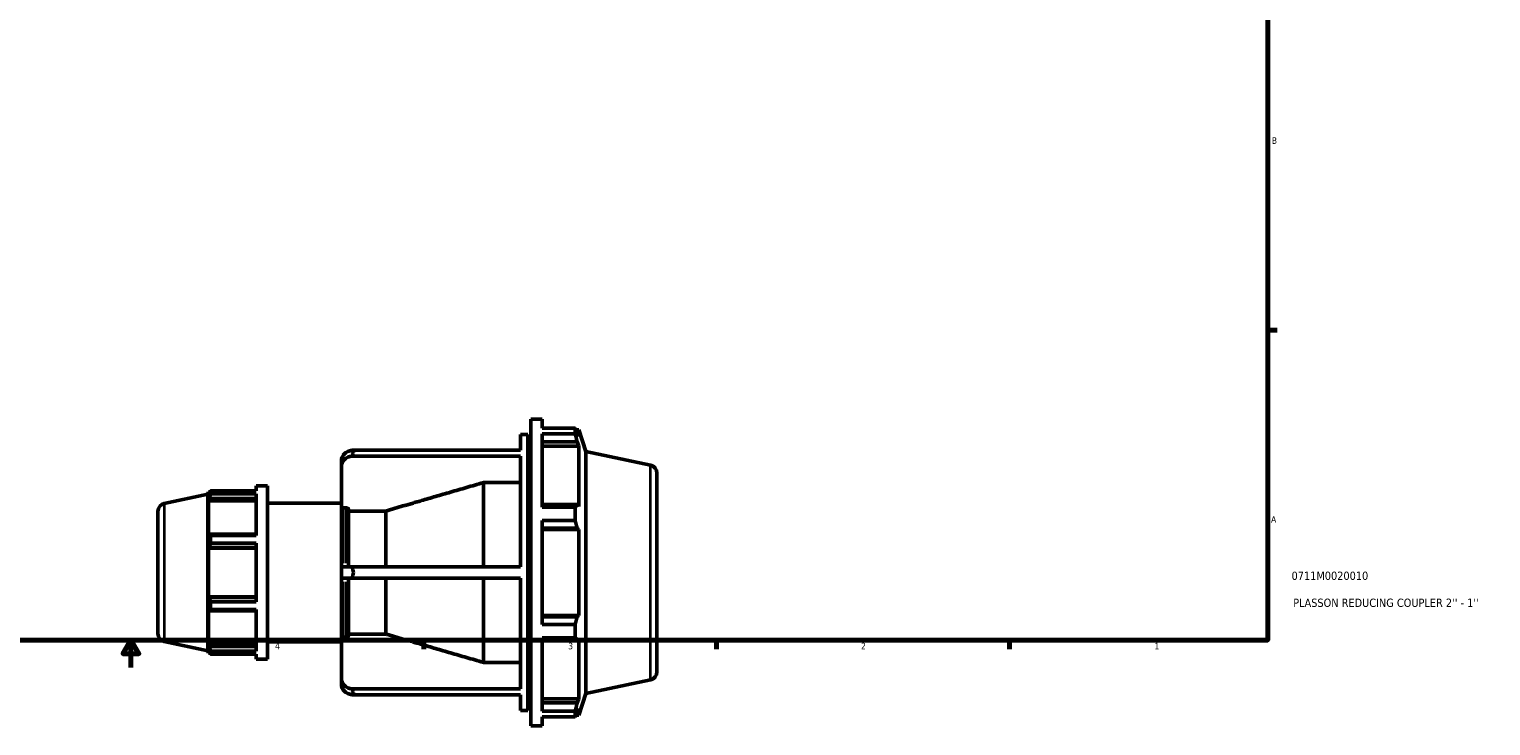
# Model space of a CAD drawing. Header units: inches. Extents: x -3.6 to 53.1, y -14.1 to 33.8.
# Tile 4 of 8: x 15.5 to 36.7, y -0.2 to 9.9. Entities that reach past the tile are written whole.
import ezdxf

# ---------------------------------------------------------------- set-up
doc = ezdxf.new("R2010")
doc.units = ezdxf.units.IN
doc.header["$MEASUREMENT"] = 0
for name, color, linetype, lineweight in [('Border (ANSI)', 7, 'Continuous', 70), ('Title (ANSI)', 7, 'Continuous', 50), ('Visible (ANSI)', 7, 'Continuous', 50), ('Visible Narrow (ANSI)', 7, 'Continuous', 35)]:
    doc.layers.add(name, color=color, linetype=linetype, lineweight=lineweight)
doc.styles.add('Note Text (ANSI)', font='tahoma.ttf')
doc.styles.add('Text Style29', font='tahoma.ttf')

# ---------------------------------------------------------------- blocks, each defined once
blk = doc.blocks.new('Borders Default Border')
at = {"layer": 'Border (ANSI)'}
for p, q in [((33.5, 5.5), (33.634, 5.5)), ((21.25, 1), (21.25, 0.866)), ((25.5, 1), (25.5, 0.866)), ((29.75, 1), (29.75, 0.866))]:
    blk.add_line(p, q, dxfattribs=at)
at = {"layer": 'Border (ANSI)', "flags": 128}
for points in [[(0.5, 1), (0.5, 21), (33.5, 21), (33.5, 1), (0.5, 1)], [(17, 0.6), (17, 1), (16.885, 0.8), (17.115, 0.8), (17, 1)]]:
    blk.add_lwpolyline(points, dxfattribs=at)
at = {"layer": 'Border (ANSI)', "color": 5, "true_color": 0x0000ff, "char_height": 0.0945, "attachment_point": 7, "style": 'Note Text (ANSI)'}
for s, insert in [('B', (33.558, 8.203)), ('A', (33.547, 2.703)), ('4', (19.092, 0.866)), ('3', (23.346, 0.864)), ('2', (27.596, 0.866)), ('1', (31.854, 0.866))]:
    blk.add_mtext(s, dxfattribs=dict(at, insert=insert))
blk = doc.blocks.new('Title Blocks ANSI - Large')
at = {"layer": 'Title (ANSI)', "color": 5, "true_color": 0x0000ff, "style": 'Text Style29'}
for tag, p in [('PART_NUMBER_001', (0.345, 0.873)), ('DESCRIPTION_001', (0.369, 0.481))]:
    blk.add_attdef(tag, p, '', height=0.12, dxfattribs=at)

msp = doc.modelspace()

# ---------------------------------------------------------------- linework, layer by layer
at = {"layer": 'Visible (ANSI)'}
for p, q in [((22.803, -0.245), (22.803, 4.205)), ((22.803, 4.205), (22.971, 4.205)), ((22.971, 4.074), (22.971, 4.205)), ((22.971, 4.074), (23.448, 4.074)), ((23.448, 3.993), (23.448, 4.074)), ((23.461, 4.05), (23.499, 4.05)), ((23.6, 3.738), (23.499, 4.05)), ((23.499, 3.954), (23.499, 4.05)), ((22.655, 3.755), (22.655, 3.983)), ((22.655, 3.983), (22.759, 3.983)), ((22.759, -0.022), (22.759, 3.983)), ((22.971, 2.928), (22.971, 3.993)), ((23.448, 3.993), (22.971, 3.993)), ((22.971, 3.875), (23.477, 3.875)), ((23.499, 3.954), (23.477, 4.017)), ((23.477, 3.875), (23.499, 3.816)), ((20.207, 3.755), (22.655, 3.755)), ((22.655, 3.671), (20.207, 3.671)), ((22.655, 2.064), (22.655, 3.671)), ((22.759, 3.76), (22.803, 3.76)), ((22.971, 3.816), (23.499, 3.816)), ((23.499, 2.936), (23.499, 3.816)), ((23.6, 0.222), (23.6, 3.738)), ((24.541, 3.538), (23.6, 3.738)), ((20.054, 3.602), (20.054, 3.518)), ((20.054, 3.518), (20.054, 2.895)), ((24.635, 3.423), (24.635, 0.538)), ((18.816, 3.24), (18.816, 3.166)), ((18.816, 3.24), (18.984, 3.24)), ((18.984, 3.24), (18.984, 0.72)), ((22.115, 2.064), (22.115, 3.285)), ((22.655, 3.285), (22.115, 3.285)), ((17.484, 2.984), (18.115, 3.118)), ((18.115, 3.118), (18.126, 3.152)), ((18.115, 0.843), (18.115, 3.118)), ((18.126, 3.152), (18.126, 3.098)), ((18.148, 3.152), (18.126, 3.152)), ((18.139, 3.134), (18.126, 3.098)), ((18.126, 3.02), (18.139, 3.053)), ((18.816, 3.02), (18.126, 3.02)), ((18.126, 3.02), (18.126, 2.521)), ((18.139, 3.053), (18.816, 3.053)), ((18.155, 3.166), (18.816, 3.166)), ((18.155, 3.12), (18.155, 3.166)), ((18.816, 3.12), (18.155, 3.12)), ((18.816, 3.12), (18.816, 2.517)), ((18.984, 2.988), (20.054, 2.988)), ((17.391, 1.093), (17.391, 2.868)), ((20.054, 2.064), (20.054, 2.895)), ((20.131, 2.918), (20.08, 2.918)), ((20.157, 2.895), (20.157, 2.064)), ((20.698, 2.873), (20.157, 2.873)), ((20.698, 2.064), (20.698, 2.873)), ((23.477, 2.967), (22.971, 2.967)), ((22.971, 2.928), (23.448, 2.928)), ((23.448, 2.734), (23.448, 2.928)), ((23.499, 2.936), (23.477, 2.967)), ((22.971, 1.227), (22.971, 2.734)), ((23.448, 2.734), (22.971, 2.734)), ((22.971, 2.623), (23.477, 2.623)), ((22.971, 2.603), (23.499, 2.603)), ((23.477, 2.623), (23.499, 2.603)), ((23.499, 1.358), (23.499, 2.603)), ((18.139, 2.539), (18.126, 2.521)), ((18.126, 2.333), (18.139, 2.344)), ((18.816, 2.539), (18.139, 2.539)), ((18.139, 2.344), (18.816, 2.344)), ((18.155, 2.517), (18.816, 2.517)), ((18.155, 2.407), (18.155, 2.517)), ((18.816, 2.407), (18.155, 2.407)), ((18.816, 2.407), (18.816, 1.554)), ((18.816, 2.333), (18.126, 2.333)), ((18.126, 2.333), (18.126, 1.628)), ((20.054, 2.064), (20.207, 2.064)), ((20.054, 2.064), (20.054, 1.896)), ((20.207, 2.064), (22.655, 2.064)), ((20.207, 1.896), (20.054, 1.896)), ((20.054, 1.066), (20.054, 1.896)), ((20.157, 1.896), (20.157, 1.066)), ((22.655, 1.896), (20.207, 1.896)), ((20.698, 1.087), (20.698, 1.896)), ((22.115, 0.675), (22.115, 1.896)), ((22.655, 0.29), (22.655, 1.896)), ((18.816, 1.628), (18.126, 1.628)), ((18.139, 1.617), (18.126, 1.628)), ((18.816, 1.617), (18.139, 1.617)), ((18.155, 1.554), (18.816, 1.554)), ((18.155, 1.444), (18.155, 1.554)), ((18.126, 1.439), (18.139, 1.422)), ((18.126, 1.439), (18.126, 0.941)), ((18.139, 1.422), (18.816, 1.422)), ((18.816, 1.444), (18.155, 1.444)), ((18.816, 1.444), (18.816, 0.84)), ((22.971, 1.358), (23.499, 1.358)), ((23.477, 1.338), (22.971, 1.338)), ((23.499, 1.358), (23.477, 1.338)), ((20.054, 1.066), (20.054, 0.442)), ((20.157, 1.087), (20.698, 1.087)), ((22.971, 1.227), (23.448, 1.227)), ((23.448, 1.033), (23.448, 1.227)), ((17.484, 0.977), (18.115, 0.843)), ((18.816, 0.941), (18.126, 0.941)), ((18.139, 0.907), (18.126, 0.941)), ((18.126, 0.863), (18.139, 0.827)), ((18.126, 0.863), (18.126, 0.809)), ((18.816, 0.907), (18.139, 0.907)), ((18.984, 0.972), (20.054, 0.972)), ((20.08, 1.043), (20.131, 1.043)), ((22.971, -0.033), (22.971, 1.033)), ((23.448, 1.033), (22.971, 1.033)), ((22.971, 0.994), (23.477, 0.994)), ((23.477, 0.994), (23.499, 1.025)), ((23.499, 0.145), (23.499, 1.025)), ((18.115, 0.843), (18.126, 0.809)), ((18.148, 0.809), (18.126, 0.809)), ((18.155, 0.84), (18.816, 0.84)), ((18.155, 0.795), (18.155, 0.84)), ((18.816, 0.795), (18.155, 0.795)), ((18.816, 0.795), (18.816, 0.72)), ((18.816, 0.72), (18.984, 0.72)), ((22.115, 0.675), (22.655, 0.675)), ((20.054, 0.442), (20.054, 0.358)), ((20.207, 0.29), (22.655, 0.29)), ((23.6, 0.222), (23.499, -0.089)), ((24.541, 0.422), (23.6, 0.222)), ((22.655, 0.206), (20.207, 0.206)), ((22.655, -0.022), (22.655, 0.206)), ((22.759, 0.2), (22.803, 0.2)), ((22.971, 0.145), (23.499, 0.145)), ((23.477, 0.086), (22.971, 0.086)), ((23.499, 0.145), (23.477, 0.086)), ((23.477, -0.057), (23.499, 0.007)), ((23.499, -0.089), (23.499, 0.007)), ((22.655, -0.022), (22.759, -0.022)), ((22.971, -0.033), (23.448, -0.033)), ((22.971, -0.245), (22.971, -0.113)), ((23.448, -0.113), (22.971, -0.113)), ((23.448, -0.113), (23.448, -0.033)), ((23.461, -0.089), (23.499, -0.089)), ((22.803, -0.245), (22.971, -0.245))]:
    msp.add_line(p, q, dxfattribs=at)
for centre, start, end in [((24.517, 3.423), 0, 78), ((17.509, 2.868), 102, 180), ((17.509, 1.093), 180, 258), ((24.517, 0.538), 282, 0)]:
    msp.add_arc(centre, 0.118, start, end, dxfattribs=at)
for centre, start_param, end_param in [((20.232, 3.602), 4.853233, 6.283185), ((20.232, 3.518), 4.853233, 6.283185), ((20.232, 0.442), 0, 1.429953), ((20.232, 0.358), 0, 1.429953)]:
    msp.add_ellipse(centre, major_axis=(-0.178, 0), ratio=0.866025, start_param=start_param, end_param=end_param, dxfattribs=at)
for points, weights in [([(23.448, 4.074), (23.463, 4.045), (23.477, 4.017)], [1, 1.00270682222, 1.00460021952]), ([(23.477, 3.875), (23.463, 3.933), (23.448, 3.993)], [1.00460021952, 1.00270682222, 1]), ([(22.115, 3.285), (21.278, 3.042), (20.698, 2.873)], [1, 1.01664504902, 1]), ([(18.139, 3.134), (18.147, 3.15), (18.155, 3.166)], [1.00130491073, 1.00106092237, 1]), ([(18.155, 3.12), (18.147, 3.086), (18.139, 3.053)], [1, 1.00106092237, 1.00130491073]), ([(23.448, 2.928), (23.463, 2.948), (23.477, 2.967)], [1, 1.00270682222, 1.00460021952]), ([(23.477, 2.623), (23.463, 2.677), (23.448, 2.734)], [1.00460021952, 1.00270682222, 1]), ([(18.139, 2.539), (18.147, 2.528), (18.155, 2.517)], [1.00130491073, 1.00106092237, 1]), ([(18.155, 2.407), (18.147, 2.375), (18.139, 2.344)], [1, 1.00106092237, 1.00130491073]), ([(18.139, 1.617), (18.147, 1.586), (18.155, 1.554)], [1.00130491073, 1.00106092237, 1]), ([(18.155, 1.444), (18.147, 1.433), (18.139, 1.422)], [1, 1.00106092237, 1.00130491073]), ([(23.448, 1.227), (23.463, 1.284), (23.477, 1.338)], [1, 1.00270682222, 1.00460021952]), ([(20.698, 1.087), (21.278, 0.919), (22.115, 0.675)], [1, 1.01664504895, 1]), ([(18.139, 0.907), (18.147, 0.875), (18.155, 0.84)], [1.00130491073, 1.00106092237, 1]), ([(23.477, 0.994), (23.463, 1.013), (23.448, 1.033)], [1.00460021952, 1.00270682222, 1]), ([(18.155, 0.795), (18.147, 0.811), (18.139, 0.827)], [1, 1.00106092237, 1.00130491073]), ([(23.448, -0.033), (23.463, 0.028), (23.477, 0.086)], [1, 1.00270682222, 1.00460021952]), ([(23.477, -0.057), (23.463, -0.084), (23.448, -0.113)], [1.00460021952, 1.00270682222, 1])]:
    msp.add_rational_spline(points, weights, degree=2, dxfattribs=at)
for points in [[(20.232, 3.715), (20.224, 3.728), (20.215, 3.742), (20.207, 3.755)], [(20.207, 3.671), (20.215, 3.686), (20.224, 3.701), (20.232, 3.715)], [(20.232, 1.98), (20.224, 2.007), (20.215, 2.036), (20.207, 2.064)], [(20.207, 1.896), (20.215, 1.925), (20.224, 1.953), (20.232, 1.98)], [(20.232, 0.246), (20.224, 0.26), (20.215, 0.274), (20.207, 0.29)], [(20.207, 0.206), (20.215, 0.219), (20.224, 0.232), (20.232, 0.246)]]:
    msp.add_open_spline(points, degree=3, dxfattribs=at)
for points, knots in [([(20.08, 2.918), (20.077, 2.918), (20.073, 2.917), (20.067, 2.915), (20.064, 2.913), (20.059, 2.909), (20.057, 2.906), (20.055, 2.901), (20.054, 2.898), (20.054, 2.895)], [0, 0, 0, 0, 0.02463605, 0.02463605, 0.04930677, 0.04930677, 0.07402054, 0.07402054, 0.09877173, 0.09877173, 0.09877173, 0.09877173]), ([(20.157, 2.895), (20.157, 2.898), (20.157, 2.901), (20.154, 2.906), (20.152, 2.909), (20.147, 2.913), (20.144, 2.915), (20.138, 2.917), (20.134, 2.918), (20.131, 2.918)], [-0.09877173, -0.09877173, -0.09877173, -0.09877173, -0.07402054, -0.07402054, -0.04930677, -0.04930677, -0.02463605, -0.02463605, 0, 0, 0, 0]), ([(20.054, 1.066), (20.054, 1.063), (20.055, 1.06), (20.057, 1.054), (20.059, 1.052), (20.064, 1.048), (20.067, 1.046), (20.073, 1.044), (20.077, 1.043), (20.08, 1.043)], [-0.09877173, -0.09877173, -0.09877173, -0.09877173, -0.07402054, -0.07402054, -0.04930677, -0.04930677, -0.02463605, -0.02463605, 0, 0, 0, 0]), ([(20.131, 1.043), (20.134, 1.043), (20.138, 1.044), (20.144, 1.046), (20.147, 1.048), (20.152, 1.052), (20.154, 1.054), (20.157, 1.06), (20.157, 1.063), (20.157, 1.066)], [0, 0, 0, 0, 0.02463605, 0.02463605, 0.04930677, 0.04930677, 0.07402054, 0.07402054, 0.09877173, 0.09877173, 0.09877173, 0.09877173])]:
    msp.add_open_spline(points, degree=3, knots=knots, dxfattribs=at)
at = {"layer": 'Visible Narrow (ANSI)'}
for p, q in [((24.541, 0.442), (24.541, 3.519)), ((17.484, 2.971), (17.484, 0.989)), ((20.08, 2.888), (20.08, 2.115)), ((20.131, 2.115), (20.131, 2.888)), ((20.08, 1.846), (20.08, 1.073)), ((20.131, 1.073), (20.131, 1.846))]:
    msp.add_line(p, q, dxfattribs=at)

# ---------------------------------------------------------------- block references
msp.add_blockref('Borders Default Border', (0, 0))
msp.add_blockref('Title Blocks ANSI - Large', (33.5, 1)).add_auto_attribs({'PART_NUMBER_001': '0711M0020010', 'DESCRIPTION_001': "PLASSON REDUCING COUPLER 2'' - 1''"})

doc.saveas('drawing.dxf')
